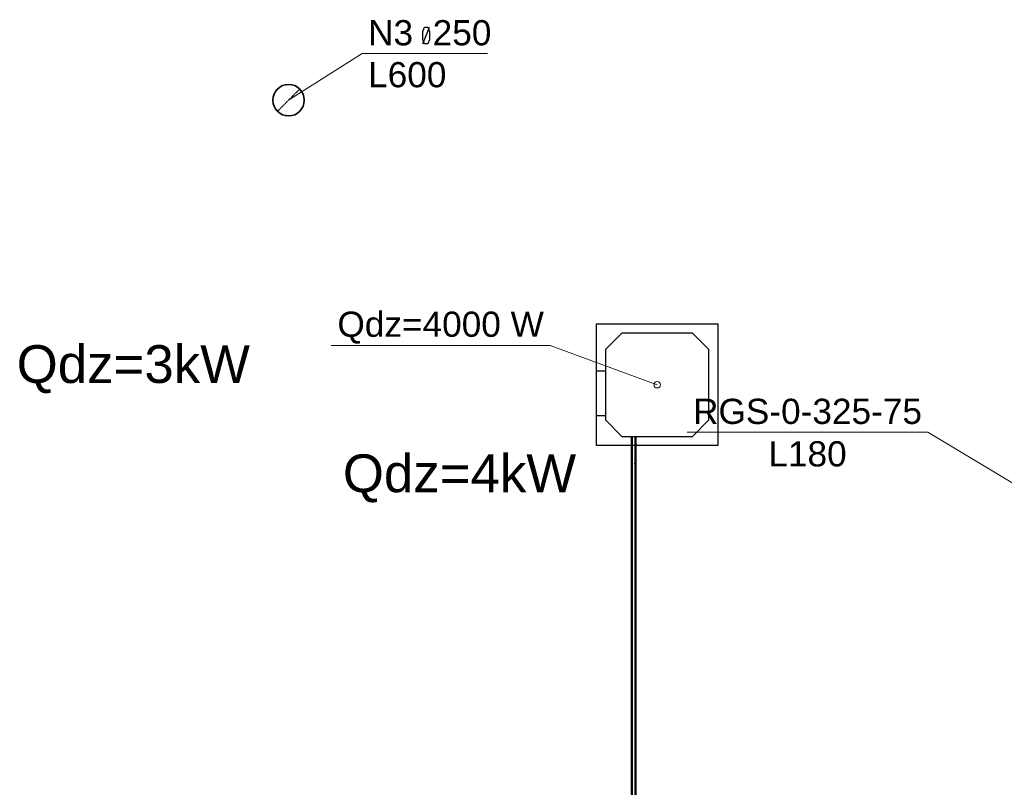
# Model space of a CAD drawing. Header units: millimetres. Extents: x -134161 to 355560, y -27497 to 30328.
# Tile 28 of 95: x -104278 to -96464, y 10626 to 16718. Entities that reach past the tile are written whole.
import ezdxf

# ---------------------------------------------------------------- set-up
doc = ezdxf.new("R2010")
doc.units = ezdxf.units.MM
doc.linetypes.add('HIDDEN', pattern=[9.525, 6.35, -3.175])
doc.linetypes.add('UnderCeiling', pattern=[6.7, 4.2, -1, 0.5, -1])
doc.layers.add('AVK-A_uzdevums', color=1, linetype='CONTINUOUS', lineweight=30)
doc.layers.add('AVK-K_uzdevums', color=6, linetype='CONTINUOUS', lineweight=30)
for name, color, linetype in [('Dz1-Atpakalgaita', 7, 'CONTINUOUS'), ('Dz1-Fenkoils', 7, 'CONTINUOUS'), ('Dz1-Radiators', 7, 'CONTINUOUS'), ('Dz1-Teksts-', 7, 'CONTINUOUS'), ('Dz1-Turpgaita', 7, 'CONTINUOUS'), ('Vent-N3', 7, 'CONTINUOUS'), ('Vent-N3-Teksts-', 7, 'CONTINUOUS'), ('Vent-PN2-N-Teksts-', 7, 'CONTINUOUS')]:
    doc.layers.add(name, color=color, linetype=linetype)
doc.styles.add('Arial', font='arial.ttf', dxfattribs={"height": 187.5})
doc.styles.add('PBL', font='arial.ttf')

# ---------------------------------------------------------------- blocks, each defined once
blk = doc.blocks.new('*U124')
at = {"layer": 'Vent-PN2-N-Teksts-', "color": 7, "linetype": 'Continuous', "lineweight": 15}
for p, q in [((35076.7, 13444.6, 2220), (33165.1, 13444.6, 2220)), ((36309.8, 12700.9, 2220), (35076.7, 13444.6, 2220))]:
    blk.add_line(p, q, dxfattribs=at)
at = {"layer": 'Vent-PN2-N-Teksts-', "color": 7, "linetype": 'Continuous', "lineweight": 25, "style": 'Arial'}
for s, p in [('RGS-0-325-75', (33212.5, 13509.7, 2220)), ('L180', (33810.1, 13172.6, 2220))]:
    blk.add_text(s, height=200, dxfattribs=at).set_placement(p)
blk = doc.blocks.new('*U756')
at = {"layer": 'Vent-N3-Teksts-', "color": 7, "linetype": 'Continuous', "lineweight": 25}
for p, q in [((31068.4, 16625.5, 1500), (31081, 16659.8, 1500)), ((31068.4, 16526, 1500), (31120.4, 16658.6, 1500)), ((31081, 16659.8, 1500), (31107.8, 16659.8, 1500)), ((31107.8, 16659.8, 1500), (31120.4, 16625.5, 1500)), ((31068.4, 16559.2, 1500), (31068.4, 16625.5, 1500)), ((31120.4, 16625.5, 1500), (31120.4, 16559.2, 1500)), ((31081, 16526, 1500), (31068.4, 16559.2, 1500)), ((31107.8, 16526, 1500), (31081, 16526, 1500)), ((31120.4, 16559.2, 1500), (31107.8, 16526, 1500))]:
    blk.add_line(p, q, dxfattribs=at)
at = {"layer": 'Vent-N3-Teksts-', "color": 7, "linetype": 'Continuous', "lineweight": 15}
for p, q in [((30002.5, 16079.4, 1500), (30586.9, 16450.4, 1500)), ((30586.9, 16450.4, 1500), (31581.3, 16450.4, 1500))]:
    blk.add_line(p, q, dxfattribs=at)
at = {"layer": 'Vent-N3-Teksts-', "color": 7, "linetype": 'Continuous', "lineweight": 25, "style": 'Arial'}
for s, p in [('N3  250', (30633.6, 16514.6, 1500)), ('L600', (30633.6, 16181.8, 1500))]:
    blk.add_text(s, height=200, dxfattribs=at).set_placement(p)
blk = doc.blocks.new('*U763')
at = {"layer": 'Vent-N3', "color": 7, "linetype": 'UnderCeiling', "lineweight": 18}
blk.add_line((30090.9, 16167.8, 3000), (29914.1, 15991, 3000), dxfattribs=at)
at = {"layer": 'Vent-N3', "color": 1, "linetype": 'Continuous', "lineweight": 35}
blk.add_circle((30002.5, 16079.4, 3000), 125, dxfattribs=at)
blk = doc.blocks.new('*U764')
at = {"layer": 'Vent-N3', "color": 7, "linetype": 'Continuous', "lineweight": -3}
for p, q in [((30002.5, 16079.4, 250), (30002.5, 16079.4, 249)), ((30002.5, 16079.4, 500), (30002.5, 16079.4, 499)), ((30002.5, 16079.4, 750), (30002.5, 16079.4, 749)), ((30002.5, 16079.4, 1000), (30002.5, 16079.4, 999)), ((30002.5, 16079.4, 1250), (30002.5, 16079.4, 1249)), ((30002.5, 16079.4, 1500), (30002.5, 16079.4, 1499)), ((30002.5, 16079.4, 1750), (30002.5, 16079.4, 1749)), ((30002.5, 16079.4, 2000), (30002.5, 16079.4, 1999)), ((30002.5, 16079.4, 2250), (30002.5, 16079.4, 2249)), ((30002.5, 16079.4, 2500), (30002.5, 16079.4, 2499)), ((30002.5, 16079.4, 2750), (30002.5, 16079.4, 2749))]:
    blk.add_line(p, q, dxfattribs=at)
blk = doc.blocks.new('*U768')
at = {"layer": 'Vent-N3', "color": 7, "linetype": 'Continuous', "lineweight": -3}
blk.add_line((30002.5, 16079.4), (30002.5, 16079.4, -1), dxfattribs=at)
blk = doc.blocks.new('*U917')
at = {"layer": 'Dz1-Atpakalgaita', "color": 6, "linetype": 'UnderCeiling', "lineweight": 25}
for p, q in [((32749.4, 13181.1, 2800), (32749.4, 8212.8, 2800)), ((32759.4, 13181.1, 2800), (32759.4, 8212.8, 2800))]:
    blk.add_line(p, q, dxfattribs=at)
blk = doc.blocks.new('*U918')
at = {"layer": 'Dz1-Turpgaita', "color": 4, "linetype": 'UnderCeiling', "lineweight": 25}
for p, q in [((32722.4, 13163.1, 2800), (32722.4, 8181.3, 2800)), ((32728.4, 13163.1, 2800), (32728.4, 8181.3, 2800))]:
    blk.add_line(p, q, dxfattribs=at)
blk = doc.blocks.new('*U919')
at = {"layer": 'Dz1-Teksts-', "color": 7, "linetype": 'Continuous', "lineweight": 0}
for p, q in [((32079, 14132.3, 2500), (30340.3, 14132.3, 2500)), ((32927.9, 13820.6, 2500), (32079, 14132.3, 2500))]:
    blk.add_line(p, q, dxfattribs=at)
at = {"layer": 'Dz1-Teksts-', "color": 7, "linetype": 'Continuous', "lineweight": 0, "extrusion": (0, 0, -1)}
blk.add_circle((-32927.9, 13820.6, -2500), 25, dxfattribs=at)
at = {"layer": 'Dz1-Teksts-', "color": 7, "linetype": 'Continuous', "lineweight": 0, "style": 'Arial'}
blk.add_text('Qdz=4000 W', height=200, dxfattribs=at).set_placement((30390.4, 14201.2, 2500))
blk = doc.blocks.new('*U920')
at = {"layer": 'Dz1-Turpgaita', "color": 4, "linetype": 'UnderCeiling', "lineweight": 25, "extrusion": (0, 0.707107, -0.707107)}
blk.add_ellipse((32725.4, 13169.5, 2797.4), major_axis=(-3, 0), ratio=1, start_param=0, end_param=3.141593, dxfattribs=at)
at = {"layer": 'Dz1-Turpgaita', "color": 7, "linetype": 'HIDDEN', "lineweight": -3, "extrusion": (0, 0.707107, -0.707107)}
blk.add_ellipse((32725.4, 13169.5, 2797.4), major_axis=(3, 0), ratio=1, start_param=0, end_param=3.141593, dxfattribs=at)
at = {"layer": 'Dz1-Turpgaita', "color": 4, "linetype": 'UnderCeiling', "lineweight": 25, "extrusion": (1, 0, 0)}
for centre in [(32722.4, 13163.1, 2791), (32728.4, 13163.1, 2791)]:
    blk.add_ellipse(centre, major_axis=(0, 6.36, 6.36), ratio=1, start_param=0, end_param=0.785398, dxfattribs=at)
at = {"layer": 'Dz1-Turpgaita', "color": 4, "linetype": 'UnderCeiling', "lineweight": 25, "extrusion": (0, -1, 0)}
blk.add_ellipse((32725.4, 13163.1, 2800), major_axis=(3, 0), ratio=1, start_param=0, end_param=3.141593, dxfattribs=at)
blk = doc.blocks.new('*U921')
at = {"layer": 'Dz1-Turpgaita', "color": 4, "linetype": 'UnderCeiling', "lineweight": 25}
for p, q in [((32722.4, 13212.2, 2754.6), (32722.4, 13169.5, 2797.4)), ((32728.4, 13212.2, 2754.6), (32728.4, 13169.5, 2797.4))]:
    blk.add_line(p, q, dxfattribs=at)
blk = doc.blocks.new('*U922')
at = {"layer": 'Dz1-Atpakalgaita', "color": 6, "linetype": 'UnderCeiling', "lineweight": 25, "extrusion": (0, 0, -1)}
blk.add_ellipse((32754.4, 13196.1, 2785), major_axis=(-5, 0), ratio=1, start_param=0, end_param=3.141593, dxfattribs=at)
at = {"layer": 'Dz1-Atpakalgaita', "color": 7, "linetype": 'HIDDEN', "lineweight": -3, "extrusion": (0, 0, -1)}
blk.add_ellipse((32754.4, 13196.1, 2785), major_axis=(5, 0), ratio=1, start_param=0, end_param=3.141593, dxfattribs=at)
at = {"layer": 'Dz1-Atpakalgaita', "color": 6, "linetype": 'UnderCeiling', "lineweight": 25, "extrusion": (1, 0, 0)}
for centre in [(32749.4, 13181.1, 2785), (32759.4, 13181.1, 2785)]:
    blk.add_ellipse(centre, major_axis=(0, 15), ratio=1, start_param=0, end_param=1.570796, dxfattribs=at)
at = {"layer": 'Dz1-Atpakalgaita', "color": 6, "linetype": 'UnderCeiling', "lineweight": 25, "extrusion": (0, -1, 0)}
blk.add_ellipse((32754.4, 13181.1, 2800), major_axis=(5, 0), ratio=1, start_param=0, end_param=3.141593, dxfattribs=at)
blk = doc.blocks.new('*U923')
at = {"layer": 'Dz1-Atpakalgaita', "color": 7, "linetype": 'Continuous', "lineweight": -3}
blk.add_line((32754.4, 13196.1, 2744.5), (32754.4, 13196.1, 2743.5), dxfattribs=at)
blk = doc.blocks.new('*U924')
at = {"layer": 'Dz1-Turpgaita', "color": 4, "linetype": 'UnderCeiling', "lineweight": 25, "extrusion": (0, 1, 0)}
blk.add_ellipse((32725.4, 13218.6, 2752), major_axis=(-3, 0), ratio=1, start_param=0, end_param=3.141593, dxfattribs=at)
at = {"layer": 'Dz1-Turpgaita', "color": 4, "linetype": 'UnderCeiling', "lineweight": 25, "extrusion": (-1, 0, 0)}
for centre in [(32722.4, 13218.6, 2761), (32728.4, 13218.6, 2761)]:
    blk.add_ellipse(centre, major_axis=(0, 0, -9), ratio=1, start_param=0, end_param=0.785398, dxfattribs=at)
at = {"layer": 'Dz1-Turpgaita', "color": 4, "linetype": 'UnderCeiling', "lineweight": 25, "extrusion": (0, -0.707107, 0.707107)}
blk.add_ellipse((32725.4, 13212.2, 2754.6), major_axis=(3, 0), ratio=1, start_param=0, end_param=3.141593, dxfattribs=at)
at = {"layer": 'Dz1-Turpgaita', "color": 7, "linetype": 'HIDDEN', "lineweight": -3, "extrusion": (0, -0.707107, 0.707107)}
blk.add_ellipse((32725.4, 13212.2, 2754.6), major_axis=(-3, 0), ratio=1, start_param=0, end_param=3.141593, dxfattribs=at)
blk = doc.blocks.new('*U925')
at = {"layer": 'Dz1-Turpgaita', "color": 4, "linetype": 'UnderCeiling', "lineweight": 25}
for p, q in [((32722.4, 13411.1, 2752), (32722.4, 13218.6, 2752)), ((32728.4, 13411.1, 2752), (32728.4, 13218.6, 2752))]:
    blk.add_line(p, q, dxfattribs=at)
blk = doc.blocks.new('*U926')
at = {"layer": 'Dz1-Atpakalgaita', "color": 6, "linetype": 'UnderCeiling', "lineweight": 25, "extrusion": (0, 1, 0)}
blk.add_ellipse((32754.4, 13211.1, 2689), major_axis=(-5, 0), ratio=1, start_param=0, end_param=3.141593, dxfattribs=at)
at = {"layer": 'Dz1-Atpakalgaita', "color": 6, "linetype": 'UnderCeiling', "lineweight": 25, "extrusion": (-1, 0, 0)}
for centre in [(32749.4, 13211.1, 2704), (32759.4, 13211.1, 2704)]:
    blk.add_ellipse(centre, major_axis=(0, 0, -15), ratio=1, start_param=0, end_param=1.570796, dxfattribs=at)
blk = doc.blocks.new('*U927')
at = {"layer": 'Dz1-Atpakalgaita', "color": 6, "linetype": 'UnderCeiling', "lineweight": 25}
for p, q in [((32749.4, 13411.1, 2689), (32749.4, 13211.1, 2689)), ((32759.4, 13411.1, 2689), (32759.4, 13211.1, 2689))]:
    blk.add_line(p, q, dxfattribs=at)
blk = doc.blocks.new('*U928')
at = {"layer": 'Dz1-Radiators', "color": 7, "linetype": 'Continuous', "lineweight": -3}
blk.add_line((32725.4, 13411.1, 2752), (32725.4, 13411.1, 2751), dxfattribs=at)
blk = doc.blocks.new('*U929')
at = {"layer": 'Dz1-Fenkoils', "color": 7, "linetype": 'HIDDEN', "lineweight": -3}
for p, q in [((32445.4, 14303.1, 2441), (32445.4, 14303.1, 2500)), ((33410.4, 14303.1, 2441), (33410.4, 14303.1, 2500)), ((32648.5, 14230.1, 2829), (32648.5, 14230.1, 2500)), ((33207.3, 14230.1, 2829), (33207.3, 14230.1, 2500)), ((32518.4, 14100, 2829), (32518.4, 14100, 2500)), ((33337.4, 14100, 2829), (33337.4, 14100, 2500)), ((32443.4, 13930.1, 2595), (32443.4, 13930.1, 2815)), ((32445.4, 13576.1, 2500), (32445.4, 13930.1, 2500)), ((32443.4, 13576.1, 2815), (32443.4, 13576.1, 2595)), ((32518.4, 13541.2, 2829), (32518.4, 13541.2, 2500)), ((33337.4, 13541.2, 2829), (33337.4, 13541.2, 2500)), ((32648.5, 13411.1, 2829), (32648.5, 13411.1, 2500)), ((33207.3, 13411.1, 2829), (33207.3, 13411.1, 2500)), ((32445.4, 13338.1, 2441), (32445.4, 13338.1, 2500)), ((33410.4, 13338.1, 2441), (33410.4, 13338.1, 2500))]:
    blk.add_line(p, q, dxfattribs=at)
at = {"layer": 'Dz1-Fenkoils', "color": 7, "linetype": 'Continuous', "lineweight": -3}
for p, q in [((32445.4, 14303.1, 2500), (33410.4, 14303.1, 2500)), ((32445.4, 13930.1, 2500), (32445.4, 14303.1, 2500)), ((33410.4, 14303.1, 2500), (33410.4, 13338.1, 2500)), ((32648.5, 14230.1, 2829), (32518.4, 14100, 2829)), ((33207.3, 14230.1, 2829), (32648.5, 14230.1, 2829)), ((33337.4, 14100, 2829), (33207.3, 14230.1, 2829)), ((32518.4, 14100, 2829), (32518.4, 13541.2, 2829)), ((33337.4, 13541.2, 2829), (33337.4, 14100, 2829)), ((32443.4, 13930.1, 2815), (32443.4, 13576.1, 2815)), ((32443.4, 13930.1, 2815), (32518.4, 13930.1, 2815)), ((32443.4, 13576.1, 2815), (32518.4, 13576.1, 2815)), ((32445.4, 13338.1, 2500), (32445.4, 13576.1, 2500)), ((32518.4, 13541.2, 2829), (32648.5, 13411.1, 2829)), ((33207.3, 13411.1, 2829), (33337.4, 13541.2, 2829)), ((32648.5, 13411.1, 2829), (33207.3, 13411.1, 2829)), ((33410.4, 13338.1, 2500), (32445.4, 13338.1, 2500))]:
    blk.add_line(p, q, dxfattribs=at)
blk = doc.blocks.new('*U1110')
at = {"layer": 'AVK-A_uzdevums', "color": 7, "linetype": 'Continuous', "lineweight": 18}
for p, q in [((37779.1, 10892.3), (37779.1, 9052.5)), ((34973.4, 6936.2), (34973.4, 9052.5)), ((34973.4, 9052.5), (37779.1, 9052.5)), ((37779.1, 9052.5), (37779.1, 6936.2)), ((37779.1, 6936.2), (34973.4, 6936.2))]:
    blk.add_line(p, q, dxfattribs=at)
at = {"layer": 'AVK-A_uzdevums', "color": 7, "linetype": 'Continuous', "lineweight": 18, "extrusion": (0, 0, -1)}
blk.add_circle((-37779.1, 10892.3), 50, dxfattribs=at)
at = {"layer": 'AVK-A_uzdevums', "color": 7, "linetype": 'Continuous', "lineweight": 25, "style": 'Arial'}
for s, p in [('Esošo apkure atslēgt!', (35032.8, 8710.9)), ('Zem grīdas apsilde', (35188.3, 7864.4)), ('S=12.9m2', (35735.6, 7441.1)), ('Qa=774W', (35743.4, 7017.9))]:
    blk.add_text(s, height=200, dxfattribs=at).set_placement(p)

msp = doc.modelspace()

# ---------------------------------------------------------------- block references
at = {"layer": 'AVK-A_uzdevums'}
msp.add_blockref('*U1110', (-132147.1, 0), dxfattribs=at)
at = {"layer": 'Dz1-Atpakalgaita'}
for name in ['*U927', '*U926', '*U922', '*U917', '*U923']:
    msp.add_blockref(name, (-132147.1, 0), dxfattribs=at)
at = {"layer": 'Dz1-Fenkoils'}
msp.add_blockref('*U929', (-132147.1, 0), dxfattribs=at)
at = {"layer": 'Dz1-Radiators'}
msp.add_blockref('*U928', (-132147.1, 0), dxfattribs=at)
at = {"layer": 'Dz1-Teksts-'}
msp.add_blockref('*U919', (-132147.1, 0), dxfattribs=at)
at = {"layer": 'Dz1-Turpgaita'}
for name in ['*U925', '*U924', '*U921', '*U920', '*U918']:
    msp.add_blockref(name, (-132147.1, 0), dxfattribs=at)
at = {"layer": 'Vent-N3'}
for name in ['*U763', '*U764', '*U768']:
    msp.add_blockref(name, (-132147.1, 0), dxfattribs=at)
at = {"layer": 'Vent-N3-Teksts-'}
msp.add_blockref('*U756', (-132147.1, 0), dxfattribs=at)
at = {"layer": 'Vent-PN2-N-Teksts-'}
msp.add_blockref('*U124', (-132147.1, 0), dxfattribs=at)

# ---------------------------------------------------------------- texts
at = {"layer": 'AVK-K_uzdevums', "char_height": 300, "width": 1929.168, "attachment_point": 1, "style": 'PBL'}
for s, insert in [('{\\fArial|b0|i0|c186|p34;Qdz=3kW}', (-104302.1, 14135)), ('{\\fArial|b0|i0|c186|p34;Qdz=4kW}', (-101713.8, 13268.2))]:
    msp.add_mtext(s, dxfattribs=dict(at, insert=insert))

doc.saveas('drawing.dxf')
